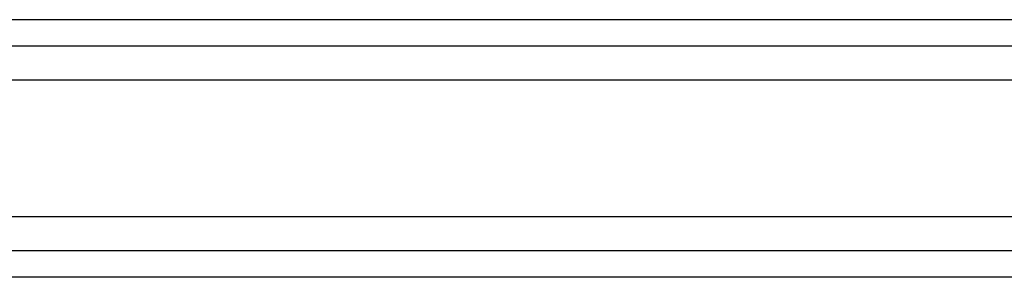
# Model space of a CAD drawing. Header units: millimetres. Extents: x -535 to 1155, y 0 to 326.
# Tile 59 of 116: x 202.29 to 210.92, y 145.24 to 147.5. Entities that reach past the tile are written whole.
import ezdxf

# ---------------------------------------------------------------- set-up
doc = ezdxf.new("R2010")
doc.units = ezdxf.units.MM

msp = doc.modelspace()

# ---------------------------------------------------------------- linework, layer by layer
at = {"color": 7, "linetype": 'Continuous', "lineweight": 25}
for p, q in [((300.4955, 147.4993), (-13.1422, 147.4993)), ((300.4955, 147.2671), (-13.1422, 147.2671)), ((300.4955, 146.9684), (-13.1422, 146.9684)), ((300.4955, 145.7695), (-13.1422, 145.7695)), ((300.4955, 145.4708), (-13.1422, 145.4708)), ((300.4955, 145.2386), (-13.1422, 145.2386))]:
    msp.add_line(p, q, dxfattribs=at)

doc.saveas('drawing.dxf')
